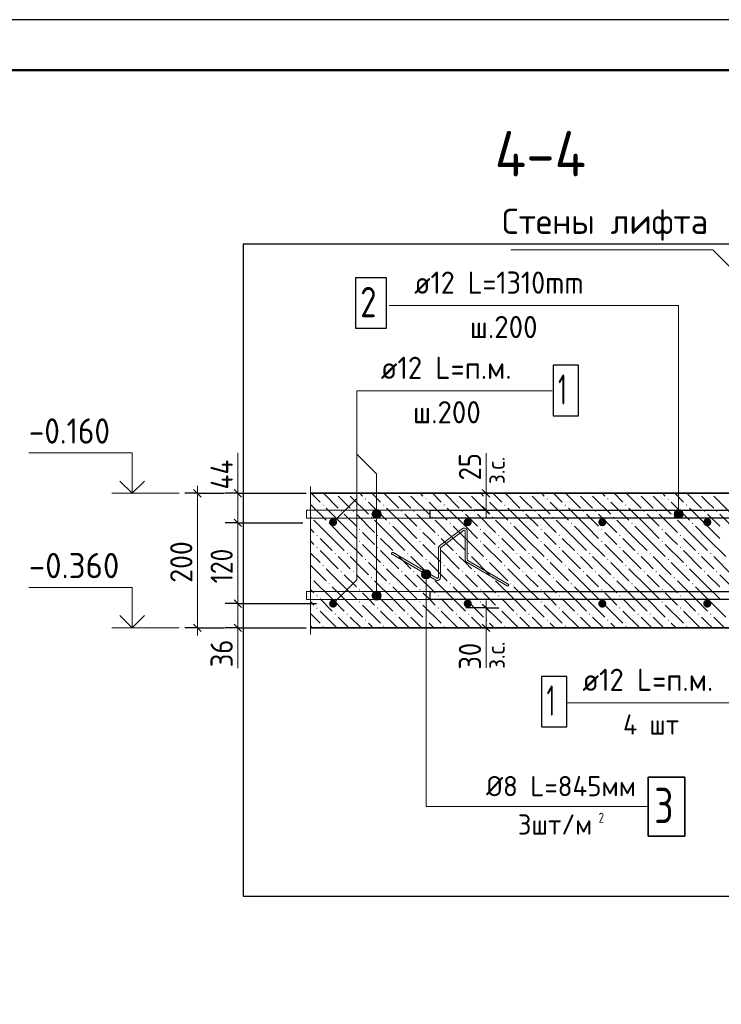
# Model space of a CAD drawing. Header units: millimetres. Extents: x 0 to 50400, y 0 to 35640.
# Tile 39 of 40: x 37547 to 45887, y 23934 to 35640. Entities that reach past the tile are written whole.
import ezdxf

# ---------------------------------------------------------------- set-up
doc = ezdxf.new("R2010")
doc.units = ezdxf.units.MM
for name, color, linetype, lineweight in [('Standard', 7, 'Continuous', 25), ('ЖБ Перекрытие верхний уровень', 7, 'Continuous', 35), ('Размерная линия_ общее', 7, 'Continuous', 13), ('Текст_ общее', 7, 'Continuous', 25)]:
    doc.layers.add(name, color=color, linetype=linetype, lineweight=lineweight)
doc.layers.add('Обрамление П-обр. равн.', color=7, linetype='Continuous', lineweight=25, true_color=0x5f1e0f)
doc.layers.add('Фоновоя арматура Х1', color=7, linetype='Continuous', lineweight=18, true_color=0x656565)
doc.layers.add('Размерная выноска', color=7, linetype='Continuous')
doc.styles.add('ISOCPEUR', font='txt')

msp = doc.modelspace()

# ---------------------------------------------------------------- hatches: boundary and pattern name
at = {"layer": 'Standard', "linetype": 'Continuous', "lineweight": 13, "transparency": 33554687}
for points in [[(41735, 29762), (41843, 29762), (41835, 29789)], [(41735, 29762), (41835, 29789), (41742, 29789)], [(41742, 29735), (41843, 29762), (41735, 29762)], [(41742, 29789), (41835, 29789), (41816, 29808)], [(41742, 29789), (41816, 29808), (41762, 29808)], [(41742, 29735), (41835, 29735), (41843, 29762)], [(41762, 29715), (41835, 29735), (41742, 29735)], [(41762, 29808), (41816, 29808), (41789, 29816)], [(41762, 29715), (41816, 29715), (41835, 29735)], [(45326, 29762), (45434, 29762), (45426, 29789)], [(45326, 29762), (45426, 29789), (45333, 29789)], [(45333, 29735), (45434, 29762), (45326, 29762)], [(45333, 29789), (45426, 29789), (45407, 29808)], [(45333, 29789), (45407, 29808), (45353, 29808)], [(45333, 29735), (45426, 29735), (45434, 29762)], [(45353, 29715), (45426, 29735), (45333, 29735)], [(45353, 29808), (45407, 29808), (45380, 29816)], [(45353, 29715), (45407, 29715), (45426, 29735)], [(41816, 29715), (41762, 29715), (41789, 29708)], [(45407, 29715), (45353, 29715), (45380, 29708)], [(42325, 29045), (42433, 29045), (42425, 29072)], [(42325, 29045), (42425, 29072), (42332, 29072)], [(42332, 29018), (42433, 29045), (42325, 29045)], [(42332, 29072), (42425, 29072), (42406, 29091)], [(42332, 29072), (42406, 29091), (42352, 29091)], [(42332, 29018), (42425, 29018), (42433, 29045)], [(42352, 29091), (42406, 29091), (42379, 29099)], [(42352, 28999), (42425, 29018), (42332, 29018)], [(42352, 28999), (42406, 28999), (42425, 29018)], [(42406, 28999), (42352, 28999), (42379, 28991)], [(41735, 28794), (41843, 28794), (41835, 28821)], [(41735, 28794), (41835, 28821), (41742, 28821)], [(41742, 28821), (41835, 28821), (41816, 28840)], [(41742, 28821), (41816, 28840), (41762, 28840)], [(41762, 28840), (41816, 28840), (41789, 28848)], [(41742, 28767), (41843, 28794), (41735, 28794)], [(41742, 28767), (41835, 28767), (41843, 28794)], [(41762, 28747), (41835, 28767), (41742, 28767)], [(41762, 28747), (41816, 28747), (41835, 28767)], [(41816, 28747), (41762, 28747), (41789, 28740)]]:
    msp.add_hatch(color=7, dxfattribs=at).paths.add_polyline_path(points)
at = {"layer": 'ЖБ Перекрытие верхний уровень', "linetype": 'Continuous', "lineweight": 18, "transparency": 33554687}
for points in [[(41302, 30010), (41297, 30006), (41293, 30010)], [(41446, 30010), (41441, 30006), (41437, 30010)], [(42022, 30010), (42017, 30006), (42013, 30010)], [(42166, 30010), (42161, 30006), (42157, 30010)], [(42742, 30010), (42737, 30006), (42733, 30010)], [(42886, 30010), (42881, 30006), (42877, 30010)], [(43462, 30010), (43457, 30006), (43453, 30010)], [(43606, 30010), (43601, 30006), (43597, 30010)], [(44182, 30010), (44177, 30006), (44173, 30010)], [(44326, 30010), (44321, 30006), (44317, 30010)], [(44902, 30010), (44897, 30006), (44893, 30010)], [(45046, 30010), (45041, 30006), (45037, 30010)], [(45622, 30010), (45617, 30006), (45613, 30010)], [(45766, 30010), (45761, 30006), (45757, 30010)], [(41146, 29869), (41153, 29877), (41161, 29869), (41153, 29862)], [(41650, 29941), (41657, 29949), (41665, 29941), (41657, 29934)], [(41866, 29869), (41873, 29877), (41881, 29869), (41873, 29862)], [(42370, 29941), (42377, 29949), (42385, 29941), (42377, 29934)], [(42586, 29869), (42593, 29877), (42601, 29869), (42593, 29862)], [(43090, 29941), (43097, 29949), (43105, 29941), (43097, 29934)], [(43306, 29869), (43313, 29877), (43321, 29869), (43313, 29862)], [(43810, 29941), (43817, 29949), (43825, 29941), (43817, 29934)], [(44026, 29869), (44033, 29877), (44041, 29869), (44033, 29862)], [(44530, 29941), (44537, 29949), (44545, 29941), (44537, 29934)], [(44746, 29869), (44753, 29877), (44761, 29869), (44753, 29862)], [(45250, 29941), (45257, 29949), (45265, 29941), (45257, 29934)], [(45466, 29869), (45473, 29877), (45481, 29869), (45473, 29862)], [(41004, 29728), (41009, 29733), (41017, 29725), (41009, 29718), (41004, 29723)], [(41362, 29797), (41369, 29805), (41377, 29797), (41369, 29790)], [(41506, 29797), (41513, 29805), (41521, 29797), (41513, 29790)], [(41722, 29725), (41729, 29733), (41737, 29725), (41729, 29718)], [(42082, 29797), (42089, 29805), (42097, 29797), (42089, 29790)], [(42226, 29797), (42233, 29805), (42241, 29797), (42233, 29790)], [(42442, 29725), (42449, 29733), (42457, 29725), (42449, 29718)], [(42802, 29797), (42809, 29805), (42817, 29797), (42809, 29790)], [(42946, 29797), (42953, 29805), (42961, 29797), (42953, 29790)], [(43162, 29725), (43169, 29733), (43177, 29725), (43169, 29718)], [(43522, 29797), (43529, 29805), (43537, 29797), (43529, 29790)], [(43666, 29797), (43673, 29805), (43681, 29797), (43673, 29790)], [(43882, 29725), (43889, 29733), (43897, 29725), (43889, 29718)], [(44242, 29797), (44249, 29805), (44257, 29797), (44249, 29790)], [(44386, 29797), (44393, 29805), (44401, 29797), (44393, 29790)], [(44602, 29725), (44609, 29733), (44617, 29725), (44609, 29718)], [(44962, 29797), (44969, 29805), (44977, 29797), (44969, 29790)], [(45106, 29797), (45113, 29805), (45121, 29797), (45113, 29790)], [(45322, 29725), (45329, 29733), (45337, 29725), (45329, 29718)], [(45682, 29797), (45689, 29805), (45697, 29797), (45689, 29790)], [(45826, 29797), (45833, 29805), (45841, 29797), (45833, 29790)], [(41218, 29653), (41225, 29661), (41233, 29653), (41225, 29646)], [(41938, 29653), (41945, 29661), (41953, 29653), (41945, 29646)], [(42658, 29653), (42665, 29661), (42673, 29653), (42665, 29646)], [(43378, 29653), (43385, 29661), (43393, 29653), (43385, 29646)], [(44098, 29653), (44105, 29661), (44113, 29653), (44105, 29646)], [(44818, 29653), (44825, 29661), (44833, 29653), (44825, 29646)], [(45538, 29653), (45545, 29661), (45553, 29653), (45545, 29646)], [(41074, 29509), (41081, 29517), (41089, 29509), (41081, 29502)], [(41578, 29581), (41585, 29589), (41593, 29581), (41585, 29574)], [(41794, 29509), (41801, 29517), (41809, 29509), (41801, 29502)], [(42298, 29581), (42305, 29589), (42313, 29581), (42305, 29574)], [(42514, 29509), (42521, 29517), (42529, 29509), (42521, 29502)], [(43018, 29581), (43025, 29589), (43033, 29581), (43025, 29574)], [(43234, 29509), (43241, 29517), (43249, 29509), (43241, 29502)], [(43738, 29581), (43745, 29589), (43753, 29581), (43745, 29574)], [(43954, 29509), (43961, 29517), (43969, 29509), (43961, 29502)], [(44458, 29581), (44465, 29589), (44473, 29581), (44465, 29574)], [(44674, 29509), (44681, 29517), (44689, 29509), (44681, 29502)], [(45178, 29581), (45185, 29589), (45193, 29581), (45185, 29574)], [(45394, 29509), (45401, 29517), (45409, 29509), (45401, 29502)], [(41578, 29437), (41585, 29445), (41593, 29437), (41585, 29430)], [(42298, 29437), (42305, 29445), (42313, 29437), (42305, 29430)], [(43018, 29437), (43025, 29445), (43033, 29437), (43025, 29430)], [(43738, 29437), (43745, 29445), (43753, 29437), (43745, 29430)], [(44458, 29437), (44465, 29445), (44473, 29437), (44465, 29430)], [(45178, 29437), (45185, 29445), (45193, 29437), (45185, 29430)], [(41074, 29365), (41081, 29373), (41089, 29365), (41081, 29358)], [(41290, 29293), (41297, 29301), (41305, 29293), (41297, 29286)], [(41434, 29293), (41441, 29301), (41449, 29293), (41441, 29286)], [(41794, 29365), (41801, 29373), (41809, 29365), (41801, 29358)], [(42010, 29293), (42017, 29301), (42025, 29293), (42017, 29286)], [(42154, 29293), (42161, 29301), (42169, 29293), (42161, 29286)], [(42514, 29365), (42521, 29373), (42529, 29365), (42521, 29358)], [(42730, 29293), (42737, 29301), (42745, 29293), (42737, 29286)], [(42874, 29293), (42881, 29301), (42889, 29293), (42881, 29286)], [(43234, 29365), (43241, 29373), (43249, 29365), (43241, 29358)], [(43450, 29293), (43457, 29301), (43465, 29293), (43457, 29286)], [(43594, 29293), (43601, 29301), (43609, 29293), (43601, 29286)], [(43954, 29365), (43961, 29373), (43969, 29365), (43961, 29358)], [(44170, 29293), (44177, 29301), (44185, 29293), (44177, 29286)], [(44314, 29293), (44321, 29301), (44329, 29293), (44321, 29286)], [(44674, 29365), (44681, 29373), (44689, 29365), (44681, 29358)], [(44890, 29293), (44897, 29301), (44905, 29293), (44897, 29286)], [(45034, 29293), (45041, 29301), (45049, 29293), (45041, 29286)], [(45394, 29365), (45401, 29373), (45409, 29365), (45401, 29358)], [(45610, 29293), (45617, 29301), (45625, 29293), (45617, 29286)], [(45754, 29293), (45761, 29301), (45769, 29293), (45761, 29286)], [(41146, 29149), (41153, 29157), (41161, 29149), (41153, 29142)], [(41650, 29221), (41657, 29229), (41665, 29221), (41657, 29214)], [(41866, 29149), (41873, 29157), (41881, 29149), (41873, 29142)], [(42370, 29221), (42377, 29229), (42385, 29221), (42377, 29214)], [(42586, 29149), (42593, 29157), (42601, 29149), (42593, 29142)], [(43090, 29221), (43097, 29229), (43105, 29221), (43097, 29214)], [(43306, 29149), (43313, 29157), (43321, 29149), (43313, 29142)], [(43810, 29221), (43817, 29229), (43825, 29221), (43817, 29214)], [(44026, 29149), (44033, 29157), (44041, 29149), (44033, 29142)], [(44530, 29221), (44537, 29229), (44545, 29221), (44537, 29214)], [(44746, 29149), (44753, 29157), (44761, 29149), (44753, 29142)], [(45250, 29221), (45257, 29229), (45265, 29221), (45257, 29214)], [(45466, 29149), (45473, 29157), (45481, 29149), (45473, 29142)], [(41362, 29077), (41369, 29085), (41377, 29077), (41369, 29070)], [(41506, 29077), (41513, 29085), (41521, 29077), (41513, 29070)], [(42082, 29077), (42089, 29085), (42097, 29077), (42089, 29070)], [(42226, 29077), (42233, 29085), (42241, 29077), (42233, 29070)], [(42802, 29077), (42809, 29085), (42817, 29077), (42809, 29070)], [(42946, 29077), (42953, 29085), (42961, 29077), (42953, 29070)], [(43522, 29077), (43529, 29085), (43537, 29077), (43529, 29070)], [(43666, 29077), (43673, 29085), (43681, 29077), (43673, 29070)], [(44242, 29077), (44249, 29085), (44257, 29077), (44249, 29070)], [(44386, 29077), (44393, 29085), (44401, 29077), (44393, 29070)], [(44962, 29077), (44969, 29085), (44977, 29077), (44969, 29070)], [(45106, 29077), (45113, 29085), (45121, 29077), (45113, 29070)], [(45682, 29077), (45689, 29085), (45697, 29077), (45689, 29070)], [(45826, 29077), (45833, 29085), (45841, 29077), (45833, 29070)], [(41004, 29008), (41009, 29013), (41017, 29005), (41009, 28998), (41004, 29003)], [(41218, 28933), (41225, 28941), (41233, 28933), (41225, 28926)], [(41722, 29005), (41729, 29013), (41737, 29005), (41729, 28998)], [(41938, 28933), (41945, 28941), (41953, 28933), (41945, 28926)], [(42442, 29005), (42449, 29013), (42457, 29005), (42449, 28998)], [(42658, 28933), (42665, 28941), (42673, 28933), (42665, 28926)], [(43162, 29005), (43169, 29013), (43177, 29005), (43169, 28998)], [(43378, 28933), (43385, 28941), (43393, 28933), (43385, 28926)], [(43882, 29005), (43889, 29013), (43897, 29005), (43889, 28998)], [(44098, 28933), (44105, 28941), (44113, 28933), (44105, 28926)], [(44602, 29005), (44609, 29013), (44617, 29005), (44609, 28998)], [(44818, 28933), (44825, 28941), (44833, 28933), (44825, 28926)], [(45322, 29005), (45329, 29013), (45337, 29005), (45329, 28998)], [(45538, 28933), (45545, 28941), (45553, 28933), (45545, 28926)], [(41074, 28789), (41081, 28797), (41089, 28789), (41081, 28782)], [(41578, 28861), (41585, 28869), (41593, 28861), (41585, 28854)], [(41794, 28789), (41801, 28797), (41809, 28789), (41801, 28782)], [(42298, 28861), (42305, 28869), (42313, 28861), (42305, 28854)], [(42514, 28789), (42521, 28797), (42529, 28789), (42521, 28782)], [(43018, 28861), (43025, 28869), (43033, 28861), (43025, 28854)], [(43234, 28789), (43241, 28797), (43249, 28789), (43241, 28782)], [(43738, 28861), (43745, 28869), (43753, 28861), (43745, 28854)], [(43954, 28789), (43961, 28797), (43969, 28789), (43961, 28782)], [(44458, 28861), (44465, 28869), (44473, 28861), (44465, 28854)], [(44674, 28789), (44681, 28797), (44689, 28789), (44681, 28782)], [(45178, 28861), (45185, 28869), (45193, 28861), (45185, 28854)], [(45394, 28789), (45401, 28797), (45409, 28789), (45401, 28782)], [(41578, 28717), (41585, 28725), (41593, 28717), (41585, 28710)], [(42298, 28717), (42305, 28725), (42313, 28717), (42305, 28710)], [(43018, 28717), (43025, 28725), (43033, 28717), (43025, 28710)], [(43738, 28717), (43745, 28725), (43753, 28717), (43745, 28710)], [(44458, 28717), (44465, 28725), (44473, 28717), (44465, 28710)], [(45178, 28717), (45185, 28725), (45193, 28717), (45185, 28710)], [(41074, 28645), (41081, 28653), (41089, 28645), (41081, 28638)], [(41290, 28573), (41297, 28581), (41305, 28573), (41297, 28566)], [(41434, 28573), (41441, 28581), (41449, 28573), (41441, 28566)], [(41794, 28645), (41801, 28653), (41809, 28645), (41801, 28638)], [(42010, 28573), (42017, 28581), (42025, 28573), (42017, 28566)], [(42154, 28573), (42161, 28581), (42169, 28573), (42161, 28566)], [(42514, 28645), (42521, 28653), (42529, 28645), (42521, 28638)], [(42730, 28573), (42737, 28581), (42745, 28573), (42737, 28566)], [(42874, 28573), (42881, 28581), (42889, 28573), (42881, 28566)], [(43234, 28645), (43241, 28653), (43249, 28645), (43241, 28638)], [(43450, 28573), (43457, 28581), (43465, 28573), (43457, 28566)], [(43594, 28573), (43601, 28581), (43609, 28573), (43601, 28566)], [(43954, 28645), (43961, 28653), (43969, 28645), (43961, 28638)], [(44170, 28573), (44177, 28581), (44185, 28573), (44177, 28566)], [(44314, 28573), (44321, 28581), (44329, 28573), (44321, 28566)], [(44674, 28645), (44681, 28653), (44689, 28645), (44681, 28638)], [(44890, 28573), (44897, 28581), (44905, 28573), (44897, 28566)], [(45034, 28573), (45041, 28581), (45049, 28573), (45041, 28566)], [(45394, 28645), (45401, 28653), (45409, 28645), (45401, 28638)], [(45610, 28573), (45617, 28581), (45625, 28573), (45617, 28566)], [(45754, 28573), (45761, 28581), (45769, 28573), (45761, 28566)], [(41650, 28501), (41657, 28509), (41665, 28501), (41657, 28494)], [(42370, 28501), (42377, 28509), (42385, 28501), (42377, 28494)], [(43090, 28501), (43097, 28509), (43105, 28501), (43097, 28494)], [(43810, 28501), (43817, 28509), (43825, 28501), (43817, 28494)], [(44530, 28501), (44537, 28509), (44545, 28501), (44537, 28494)], [(45250, 28501), (45257, 28509), (45265, 28501), (45257, 28494)], [(41146, 28429), (41153, 28437), (41161, 28429), (41153, 28422)], [(41866, 28429), (41873, 28437), (41881, 28429), (41873, 28422)], [(42586, 28429), (42593, 28437), (42601, 28429), (42593, 28422)], [(43306, 28429), (43313, 28437), (43321, 28429), (43313, 28422)], [(44026, 28429), (44033, 28437), (44041, 28429), (44033, 28422)], [(44746, 28429), (44753, 28437), (44761, 28429), (44753, 28422)], [(45466, 28429), (45473, 28437), (45481, 28429), (45473, 28422)]]:
    msp.add_hatch(color=7, dxfattribs=at).paths.add_polyline_path(points, flags=16)
at = {"layer": 'Фоновоя арматура Х1', "linetype": 'Continuous', "lineweight": 18, "transparency": 33554687}
for points in [[(41321, 29666), (41317, 29684), (41307, 29700), (41291, 29710), (41273, 29714), (41254, 29710), (41239, 29700), (41228, 29684), (41225, 29666), (41228, 29647), (41239, 29632), (41254, 29621), (41273, 29618), (41291, 29621), (41307, 29632), (41317, 29647)], [(42921, 29666), (42917, 29684), (42907, 29700), (42891, 29710), (42873, 29714), (42854, 29710), (42839, 29700), (42828, 29684), (42825, 29666), (42828, 29647), (42839, 29632), (42854, 29621), (42873, 29618), (42891, 29621), (42907, 29632), (42917, 29647)], [(44521, 29666), (44517, 29684), (44507, 29700), (44491, 29710), (44473, 29714), (44454, 29710), (44439, 29700), (44428, 29684), (44425, 29666), (44428, 29647), (44439, 29632), (44454, 29621), (44473, 29618), (44491, 29621), (44507, 29632), (44517, 29647)], [(45769, 29666), (45765, 29684), (45755, 29700), (45739, 29710), (45721, 29714), (45702, 29710), (45687, 29700), (45676, 29684), (45673, 29666), (45676, 29647), (45687, 29632), (45702, 29621), (45721, 29618), (45739, 29621), (45755, 29632), (45765, 29647)], [(41321, 28698), (41317, 28716), (41307, 28732), (41291, 28742), (41273, 28746), (41254, 28742), (41239, 28732), (41228, 28716), (41225, 28698), (41228, 28679), (41239, 28664), (41254, 28653), (41273, 28650), (41291, 28653), (41307, 28664), (41317, 28679)], [(42921, 28698), (42917, 28716), (42907, 28732), (42891, 28742), (42873, 28746), (42854, 28742), (42839, 28732), (42828, 28716), (42825, 28698), (42828, 28679), (42839, 28664), (42854, 28653), (42873, 28650), (42891, 28653), (42907, 28664), (42917, 28679)], [(44521, 28698), (44517, 28716), (44507, 28732), (44491, 28742), (44473, 28746), (44454, 28742), (44439, 28732), (44428, 28716), (44425, 28698), (44428, 28679), (44439, 28664), (44454, 28653), (44473, 28650), (44491, 28653), (44507, 28664), (44517, 28679)], [(45769, 28698), (45765, 28716), (45755, 28732), (45739, 28742), (45721, 28746), (45702, 28742), (45687, 28732), (45676, 28716), (45673, 28698), (45676, 28679), (45687, 28664), (45702, 28653), (45721, 28650), (45739, 28653), (45755, 28664), (45765, 28679)]]:
    msp.add_hatch(color=7, dxfattribs=at).paths.add_polyline_path(points)

# ---------------------------------------------------------------- linework, layer by layer
at = {"layer": 'Standard', "color": 7, "linetype": 'Continuous', "lineweight": 13, "transparency": 33554687}
for p, q in [((40140, 30490), (40140, 30010)), ((43091, 30010), (43091, 30487)), ((38644, 30010), (39444, 30010)), ((41735, 29762), (41735, 29762)), ((41789, 29816), (41789, 29816)), ((41789, 28794), (41789, 29762)), ((41843, 29762), (41843, 29762)), ((45326, 29762), (45326, 29762)), ((45380, 29816), (45380, 29816)), ((45434, 29762), (45434, 29762)), ((41789, 29708), (41789, 29708)), ((45380, 29708), (45380, 29708)), ((42325, 29045), (42325, 29045)), ((42379, 29099), (42379, 29099)), ((42433, 29045), (42433, 29045)), ((42379, 28991), (42379, 28991)), ((41789, 28848), (41789, 28848)), ((41735, 28794), (41735, 28794)), ((41789, 28740), (41789, 28740)), ((41843, 28794), (41843, 28794)), ((38644, 28410), (39444, 28410)), ((40140, 28410), (40140, 27930)), ((43091, 28410), (43091, 27933))]:
    msp.add_line(p, q, dxfattribs=at)
at = {"layer": 'Standard', "color": 7, "linetype": 'Continuous', "lineweight": 18, "transparency": 33554687}
for p, q in [((42809, 29589), (42538, 29384)), ((42824, 29569), (42553, 29365)), ((42843, 29222), (42843, 29560)), ((42867, 29222), (42867, 29560)), ((42493, 28978), (41973, 29284)), ((42506, 28999), (41985, 29305)), ((42524, 29009), (42524, 29355)), ((42548, 29009), (42548, 29355)), ((43342, 28908), (42861, 29191)), ((43354, 28929), (42873, 29212))]:
    msp.add_line(p, q, dxfattribs=at)
at = {"layer": 'Standard', "color": 7, "linetype": 'Continuous', "lineweight": 25, "transparency": 33554687}
msp.add_lwpolyline([(0, 0), (50400, 0), (50400, 35640), (0, 35640), (0, 0)], close=True, dxfattribs=at)
at = {"layer": 'Standard', "color": 7, "linetype": 'Continuous', "lineweight": 50, "transparency": 33554687}
msp.add_lwpolyline([(2400, 35040), (49800, 35040), (49800, 600), (2400, 600), (2400, 35040)], close=True, dxfattribs=at)
at = {"layer": 'Standard', "color": 254, "linetype": 'Continuous', "lineweight": -3, "true_color": 0xc4c4ff, "transparency": 33554687}
msp.add_lwpolyline([(40204, 25218), (48361, 25218), (48361, 32970), (40204, 32970), (40204, 25218)], dxfattribs=at)
at = {"layer": 'Standard', "color": 7, "linetype": 'Continuous', "lineweight": 13, "transparency": 33554687}
for points in [[(46521, 32168), (45785, 32903), (43385, 32903)], [(45380, 29762), (45380, 32242), (41940, 32242)], [(41273, 29666), (41556, 29948), (41556, 31228), (43876, 31228)], [(38884, 30010), (38884, 30490), (37656, 30490)], [(41789, 29762), (41789, 30242), (41556, 30475)], [(41273, 28698), (41556, 28980), (41556, 29948)], [(46561, 29666), (46787, 29439), (46787, 27519), (44051, 27519)], [(45019, 26284), (42379, 26284), (42379, 29045)], [(38884, 28410), (38884, 28890), (37656, 28890)]]:
    msp.add_lwpolyline(points, dxfattribs=at)
at = {"layer": 'Standard', "color": 7, "linetype": 'Continuous', "lineweight": 35, "transparency": 33554687}
for points in [[(39029, 30155), (38884, 30010), (38739, 30155)], [(39029, 28555), (38884, 28410), (38739, 28555)]]:
    msp.add_lwpolyline(points, dxfattribs=at)
at = {"layer": 'Standard', "color": 7, "linetype": 'Continuous', "lineweight": 13, "transparency": 33554687}
for centre in [(41789, 29762), (45380, 29762), (42379, 29045), (41789, 28794)]:
    msp.add_circle(centre, 54, dxfattribs=at)
at = {"layer": 'Standard', "color": 7, "linetype": 'Continuous', "lineweight": 18, "transparency": 33554687}
for centre, radius, start, end in [((42831, 29560), 36.3, 0, 127.0922), ((42831, 29560), 12.1, 0, 127.0922), ((42560, 29355), 36.3, 127.0922, 180), ((41979, 29294), 12.1, 59.553, 239.553), ((42560, 29355), 12.1, 127.0922, 180), ((42879, 29222), 36.3, 180, 239.553), ((42879, 29222), 12.1, 180, 239.553), ((42512, 29009), 36.3, 239.553, 0), ((42512, 29009), 12.1, 239.553, 0), ((43348, 28918), 12.1, 239.553, 59.553)]:
    msp.add_arc(centre, radius, start, end, dxfattribs=at)
at = {"layer": 'ЖБ Перекрытие верхний уровень', "color": 7, "linetype": 'Continuous', "lineweight": 35, "transparency": 33554687}
for p, q in [((46121, 30010), (41004, 30010)), ((41004, 28410), (46121, 28410))]:
    msp.add_line(p, q, dxfattribs=at)
at = {"layer": 'ЖБ Перекрытие верхний уровень', "color": 9, "linetype": 'Continuous', "lineweight": 18, "true_color": 0xc7c7c7, "transparency": 33554687}
for p, q in [((41013, 30010), (41117, 29905)), ((41157, 30010), (41333, 29833)), ((41405, 29905), (41333, 29977)), ((41477, 29977), (41693, 29761)), ((41589, 30010), (41621, 29977)), ((41733, 30010), (41837, 29905)), ((41877, 30010), (42053, 29833)), ((42125, 29905), (42053, 29977)), ((42197, 29977), (42413, 29761)), ((42309, 30010), (42341, 29977)), ((42453, 30010), (42557, 29905)), ((42597, 30010), (42773, 29833)), ((42845, 29905), (42773, 29977)), ((42917, 29977), (43133, 29761)), ((43029, 30010), (43061, 29977)), ((43173, 30010), (43277, 29905)), ((43317, 30010), (43493, 29833)), ((43565, 29905), (43493, 29977)), ((43637, 29977), (43853, 29761)), ((43749, 30010), (43781, 29977)), ((43893, 30010), (43997, 29905)), ((44037, 30010), (44213, 29833)), ((44285, 29905), (44213, 29977)), ((44357, 29977), (44573, 29761)), ((44469, 30010), (44501, 29977)), ((44613, 30010), (44717, 29905)), ((44757, 30010), (44933, 29833)), ((45005, 29905), (44933, 29977)), ((45077, 29977), (45293, 29761)), ((45189, 30010), (45221, 29977)), ((45333, 30010), (45437, 29905)), ((45477, 30010), (45653, 29833)), ((45725, 29905), (45653, 29977)), ((45797, 29977), (46013, 29761)), ((41004, 29875), (41189, 29689)), ((41477, 29833), (41405, 29905)), ((41693, 29905), (41909, 29689)), ((42197, 29833), (42125, 29905)), ((42413, 29905), (42629, 29689)), ((42917, 29833), (42845, 29905)), ((43133, 29905), (43349, 29689)), ((43637, 29833), (43565, 29905)), ((43853, 29905), (44069, 29689)), ((44357, 29833), (44285, 29905)), ((44573, 29905), (44789, 29689)), ((45077, 29833), (45005, 29905)), ((45293, 29905), (45509, 29689)), ((45797, 29833), (45725, 29905)), ((41405, 29617), (41189, 29833)), ((41405, 29761), (41549, 29617)), ((41549, 29761), (41765, 29545)), ((42125, 29617), (41909, 29833)), ((42125, 29761), (42269, 29617)), ((42269, 29761), (42485, 29545)), ((42845, 29617), (42629, 29833)), ((42845, 29761), (42989, 29617)), ((42989, 29761), (43205, 29545)), ((43565, 29617), (43349, 29833)), ((43565, 29761), (43709, 29617)), ((43709, 29761), (43925, 29545)), ((44285, 29617), (44069, 29833)), ((44285, 29761), (44429, 29617)), ((44429, 29761), (44645, 29545)), ((45005, 29617), (44789, 29833)), ((45005, 29761), (45149, 29617)), ((45149, 29761), (45365, 29545)), ((45725, 29617), (45509, 29833)), ((45725, 29761), (45869, 29617)), ((45869, 29761), (46085, 29545)), ((41261, 29473), (41045, 29689)), ((41261, 29617), (41405, 29473)), ((41405, 29617), (41549, 29473)), ((41981, 29473), (41765, 29689)), ((41981, 29617), (42125, 29473)), ((42125, 29617), (42269, 29473)), ((42701, 29473), (42485, 29689)), ((42701, 29617), (42845, 29473)), ((42845, 29617), (42989, 29473)), ((43421, 29473), (43205, 29689)), ((43421, 29617), (43565, 29473)), ((43565, 29617), (43709, 29473)), ((44141, 29473), (43925, 29689)), ((44141, 29617), (44285, 29473)), ((44285, 29617), (44429, 29473)), ((44861, 29473), (44645, 29689)), ((44861, 29617), (45005, 29473)), ((45005, 29617), (45149, 29473)), ((45581, 29473), (45365, 29689)), ((45581, 29617), (45725, 29473)), ((45725, 29617), (45869, 29473)), ((41004, 29587), (41045, 29545)), ((41693, 29473), (41621, 29545)), ((42413, 29473), (42341, 29545)), ((43133, 29473), (43061, 29545)), ((43853, 29473), (43781, 29545)), ((44573, 29473), (44501, 29545)), ((45293, 29473), (45221, 29545)), ((41045, 29401), (41004, 29443)), ((41117, 29473), (41261, 29329)), ((41261, 29473), (41405, 29329)), ((41405, 29473), (41621, 29257)), ((41621, 29401), (41837, 29185)), ((41765, 29401), (41693, 29473)), ((41837, 29473), (41981, 29329)), ((41981, 29473), (42125, 29329)), ((42125, 29473), (42341, 29257)), ((42341, 29401), (42557, 29185)), ((42485, 29401), (42413, 29473)), ((42557, 29473), (42701, 29329)), ((42701, 29473), (42845, 29329)), ((42845, 29473), (43061, 29257)), ((43061, 29401), (43277, 29185)), ((43205, 29401), (43133, 29473)), ((43277, 29473), (43421, 29329)), ((43421, 29473), (43565, 29329)), ((43565, 29473), (43781, 29257)), ((43781, 29401), (43997, 29185)), ((43925, 29401), (43853, 29473)), ((43997, 29473), (44141, 29329)), ((44141, 29473), (44285, 29329)), ((44285, 29473), (44501, 29257)), ((44501, 29401), (44717, 29185)), ((44645, 29401), (44573, 29473)), ((44717, 29473), (44861, 29329)), ((44861, 29473), (45005, 29329)), ((45005, 29473), (45221, 29257)), ((45221, 29401), (45437, 29185)), ((45365, 29401), (45293, 29473)), ((45437, 29473), (45581, 29329)), ((45581, 29473), (45725, 29329)), ((45725, 29473), (45941, 29257)), ((41004, 29299), (41117, 29185)), ((41117, 29329), (41333, 29113)), ((41837, 29329), (42053, 29113)), ((42557, 29329), (42773, 29113)), ((43277, 29329), (43493, 29113)), ((43997, 29329), (44213, 29113)), ((44717, 29329), (44933, 29113)), ((45437, 29329), (45653, 29113)), ((41004, 29155), (41189, 28969)), ((41405, 29185), (41333, 29257)), ((41477, 29113), (41405, 29185)), ((41477, 29257), (41693, 29041)), ((41693, 29185), (41909, 28969)), ((42125, 29185), (42053, 29257)), ((42197, 29113), (42125, 29185)), ((42197, 29257), (42413, 29041)), ((42413, 29185), (42629, 28969)), ((42845, 29185), (42773, 29257)), ((42917, 29113), (42845, 29185)), ((42917, 29257), (43133, 29041)), ((43133, 29185), (43349, 28969)), ((43565, 29185), (43493, 29257)), ((43637, 29113), (43565, 29185)), ((43637, 29257), (43853, 29041)), ((43853, 29185), (44069, 28969)), ((44285, 29185), (44213, 29257)), ((44357, 29113), (44285, 29185)), ((44357, 29257), (44573, 29041)), ((44573, 29185), (44789, 28969)), ((45005, 29185), (44933, 29257)), ((45077, 29113), (45005, 29185)), ((45077, 29257), (45293, 29041)), ((45293, 29185), (45509, 28969)), ((45725, 29185), (45653, 29257)), ((45797, 29113), (45725, 29185)), ((45797, 29257), (46013, 29041)), ((41405, 28897), (41189, 29113)), ((41405, 29041), (41549, 28897)), ((41549, 29041), (41765, 28825)), ((42125, 28897), (41909, 29113)), ((42125, 29041), (42269, 28897)), ((42269, 29041), (42485, 28825)), ((42845, 28897), (42629, 29113)), ((42845, 29041), (42989, 28897)), ((42989, 29041), (43205, 28825)), ((43565, 28897), (43349, 29113)), ((43565, 29041), (43709, 28897)), ((43709, 29041), (43925, 28825)), ((44285, 28897), (44069, 29113)), ((44285, 29041), (44429, 28897)), ((44429, 29041), (44645, 28825)), ((45005, 28897), (44789, 29113)), ((45005, 29041), (45149, 28897)), ((45149, 29041), (45365, 28825)), ((45725, 28897), (45509, 29113)), ((45725, 29041), (45869, 28897)), ((45869, 29041), (46085, 28825)), ((41261, 28753), (41045, 28969)), ((41981, 28753), (41765, 28969)), ((42701, 28753), (42485, 28969)), ((43421, 28753), (43205, 28969)), ((44141, 28753), (43925, 28969)), ((44861, 28753), (44645, 28969)), ((45581, 28753), (45365, 28969)), ((41004, 28867), (41045, 28825)), ((41261, 28897), (41405, 28753)), ((41405, 28897), (41549, 28753)), ((41693, 28753), (41621, 28825)), ((41981, 28897), (42125, 28753)), ((42125, 28897), (42269, 28753)), ((42413, 28753), (42341, 28825)), ((42701, 28897), (42845, 28753)), ((42845, 28897), (42989, 28753)), ((43133, 28753), (43061, 28825)), ((43421, 28897), (43565, 28753)), ((43565, 28897), (43709, 28753)), ((43853, 28753), (43781, 28825)), ((44141, 28897), (44285, 28753)), ((44285, 28897), (44429, 28753)), ((44573, 28753), (44501, 28825)), ((44861, 28897), (45005, 28753)), ((45005, 28897), (45149, 28753)), ((45293, 28753), (45221, 28825)), ((45581, 28897), (45725, 28753)), ((45725, 28897), (45869, 28753)), ((41045, 28681), (41004, 28723)), ((41117, 28753), (41261, 28609)), ((41261, 28753), (41405, 28609)), ((41405, 28753), (41621, 28537)), ((41621, 28681), (41837, 28465)), ((41765, 28681), (41693, 28753)), ((41837, 28753), (41981, 28609)), ((41981, 28753), (42125, 28609)), ((42125, 28753), (42341, 28537)), ((42341, 28681), (42557, 28465)), ((42485, 28681), (42413, 28753)), ((42557, 28753), (42701, 28609)), ((42701, 28753), (42845, 28609)), ((42845, 28753), (43061, 28537)), ((43061, 28681), (43277, 28465)), ((43205, 28681), (43133, 28753)), ((43277, 28753), (43421, 28609)), ((43421, 28753), (43565, 28609)), ((43565, 28753), (43781, 28537)), ((43781, 28681), (43997, 28465)), ((43925, 28681), (43853, 28753)), ((43997, 28753), (44141, 28609)), ((44141, 28753), (44285, 28609)), ((44285, 28753), (44501, 28537)), ((44501, 28681), (44717, 28465)), ((44645, 28681), (44573, 28753)), ((44717, 28753), (44861, 28609)), ((44861, 28753), (45005, 28609)), ((45005, 28753), (45221, 28537)), ((45221, 28681), (45437, 28465)), ((45365, 28681), (45293, 28753)), ((45437, 28753), (45581, 28609)), ((45581, 28753), (45725, 28609)), ((45725, 28753), (45941, 28537)), ((41004, 28579), (41117, 28465)), ((41117, 28609), (41317, 28410)), ((41837, 28609), (42037, 28410)), ((42557, 28609), (42757, 28410)), ((43277, 28609), (43477, 28410)), ((43997, 28609), (44197, 28410)), ((44717, 28609), (44917, 28410)), ((45437, 28609), (45637, 28410)), ((41405, 28465), (41333, 28537)), ((41461, 28410), (41405, 28465)), ((41477, 28537), (41605, 28410)), ((41693, 28465), (41749, 28410)), ((42125, 28465), (42053, 28537)), ((42181, 28410), (42125, 28465)), ((42197, 28537), (42325, 28410)), ((42413, 28465), (42469, 28410)), ((42845, 28465), (42773, 28537)), ((42901, 28410), (42845, 28465)), ((42917, 28537), (43045, 28410)), ((43133, 28465), (43189, 28410)), ((43565, 28465), (43493, 28537)), ((43621, 28410), (43565, 28465)), ((43637, 28537), (43765, 28410)), ((43853, 28465), (43909, 28410)), ((44285, 28465), (44213, 28537)), ((44341, 28410), (44285, 28465)), ((44357, 28537), (44485, 28410)), ((44573, 28465), (44629, 28410)), ((45005, 28465), (44933, 28537)), ((45061, 28410), (45005, 28465)), ((45077, 28537), (45205, 28410)), ((45293, 28465), (45349, 28410)), ((45725, 28465), (45653, 28537)), ((45781, 28410), (45725, 28465)), ((45797, 28537), (45925, 28410)), ((41004, 28435), (41029, 28410))]:
    msp.add_line(p, q, dxfattribs=at)
at = {"layer": 'Обрамление П-обр. равн.', "color": 7, "linetype": 'Continuous', "lineweight": 25, "transparency": 33554687}
msp.add_lwpolyline([(41537, 31971), (41908, 31971), (41908, 32571), (41537, 32571), (41537, 31971)], dxfattribs=at)
at = {"layer": 'Обрамление П-обр. равн.', "color": 38, "linetype": 'Continuous', "lineweight": 25, "true_color": 0x5f1e0f, "transparency": 33554687}
for points in [[(42425, 29810), (47047, 29810)], [(47040, 29714), (42425, 29714), (42425, 29810)], [(47047, 28746), (42425, 28746), (42425, 28842), (47040, 28842)]]:
    msp.add_lwpolyline(points, dxfattribs=at)
at = {"layer": 'Размерная выноска', "color": 7, "linetype": 'Continuous', "lineweight": 13, "transparency": 33554687}
msp.add_line((41004, 28330), (41004, 30090), dxfattribs=at)
at = {"layer": 'Размерная линия_ общее', "color": 7, "linetype": 'Continuous', "lineweight": 13, "transparency": 33554687}
for p, q in [((39660, 30010), (39660, 30100)), ((40140, 30010), (40140, 30100)), ((43091, 30010), (43091, 30100)), ((43091, 29810), (43091, 30010)), ((43091, 29810), (43091, 29720)), ((40140, 29658), (40140, 28698)), ((40140, 28698), (40140, 28410)), ((43091, 28646), (43091, 28736)), ((43091, 28646), (43091, 28410)), ((39660, 28410), (39660, 28320)), ((40140, 28410), (40140, 28320)), ((43091, 28410), (43091, 28320))]:
    msp.add_line(p, q, dxfattribs=at)
at = {"layer": 'Размерная линия_ общее', "color": 253, "linetype": 'Continuous', "lineweight": -3, "true_color": 0xa0a0a0, "transparency": 33554687}
for p, q in [((39660, 30010), (39510, 30010)), ((39660, 30010), (39810, 30010)), ((39660, 30010), (39980, 30010)), ((40140, 30010), (39990, 30010)), ((40140, 30010), (40290, 30010)), ((40140, 30010), (40952, 30010)), ((43091, 30010), (42941, 30010)), ((43091, 30010), (43241, 30010)), ((43091, 30010), (43489, 30010)), ((43091, 29810), (42941, 29810)), ((43091, 29810), (43241, 29810)), ((43091, 29810), (43331, 29810)), ((40140, 29658), (39990, 29658)), ((40140, 29658), (40290, 29658)), ((40140, 29658), (40914, 29658)), ((40140, 28698), (39990, 28698)), ((40140, 28698), (40290, 28698)), ((40140, 28698), (41074, 28698)), ((43091, 28646), (42851, 28646)), ((43091, 28646), (42941, 28646)), ((43091, 28646), (43241, 28646)), ((39660, 28410), (39510, 28410)), ((39660, 28410), (39810, 28410)), ((39660, 28410), (39980, 28410)), ((40140, 28410), (39990, 28410)), ((40140, 28410), (40290, 28410)), ((40140, 28410), (40952, 28410)), ((43091, 28410), (42941, 28410)), ((43091, 28410), (43241, 28410)), ((43091, 28410), (43489, 28410))]:
    msp.add_line(p, q, dxfattribs=at)
at = {"layer": 'Размерная линия_ общее', "color": 7, "linetype": 'Continuous', "lineweight": 25, "transparency": 33554687}
for p, q in [((39615, 30055), (39705, 29965)), ((40095, 30055), (40185, 29965)), ((43136, 29965), (43046, 30055)), ((43136, 29765), (43046, 29855)), ((40095, 29703), (40185, 29613)), ((40095, 28743), (40185, 28653)), ((43046, 28691), (43136, 28601)), ((39615, 28455), (39705, 28365)), ((40095, 28455), (40185, 28365)), ((43046, 28455), (43136, 28365))]:
    msp.add_line(p, q, dxfattribs=at)
at = {"layer": 'Размерная линия_ общее', "color": 7, "linetype": 'Continuous', "lineweight": 13, "transparency": 33554687}
for points in [[(39660, 30010), (39660, 28843), (39660, 28843), (39660, 28410)], [(40140, 30010), (40140, 29949), (40140, 29949), (40140, 29658)]]:
    msp.add_lwpolyline(points, dxfattribs=at)
at = {"layer": 'Текст_ общее', "color": 7, "linetype": 'Continuous', "lineweight": 35, "transparency": 33554687}
msp.add_lwpolyline([(45019, 25934), (45453, 25934), (45453, 26634), (45019, 26634), (45019, 25934)], dxfattribs=at)
at = {"layer": 'Фоновоя арматура Х1', "color": 7, "linetype": 'Continuous', "lineweight": 25, "transparency": 33554687}
for points in [[(43888, 30931), (44188, 30931), (44188, 31531), (43888, 31531), (43888, 30931)], [(43751, 27233), (44051, 27233), (44051, 27833), (43751, 27833), (43751, 27233)]]:
    msp.add_lwpolyline(points, dxfattribs=at)
at = {"layer": 'Фоновоя арматура Х1', "color": 251, "linetype": 'Continuous', "lineweight": 18, "true_color": 0x656565, "transparency": 33554687}
for points in [[(47321, 29714), (40956, 29714), (40956, 29810), (47321, 29810), (47321, 29714)], [(47321, 28746), (40956, 28746), (40956, 28842), (47321, 28842), (47321, 28746)]]:
    msp.add_lwpolyline(points, dxfattribs=at)

# ---------------------------------------------------------------- texts
at = {"layer": 'Standard', "color": 7, "linetype": 'Continuous', "lineweight": 50, "transparency": 33554687, "insert": (43194, 33777), "char_height": 540, "width": 1489.56, "attachment_point": 7, "style": 'ISOCPEUR'}
msp.add_mtext('\\W0.92;4-4', dxfattribs=at)
at = {"layer": 'Standard', "color": 7, "linetype": 'Continuous', "lineweight": 25, "transparency": 33554687, "char_height": 300, "attachment_point": 7, "style": 'ISOCPEUR'}
for s, insert, width in [('\\W0.98;Стены лифта', (43281, 33013), 2665.27), ('\\W0.90;-0.160', (37656, 30600), 1214.13), ('\\W0.95;-0.360', (37656, 29000), 1281.45)]:
    msp.add_mtext(s, dxfattribs=dict(at, insert=insert, width=width))
at = {"layer": 'Standard', "color": 7, "linetype": 'Continuous', "lineweight": 18, "transparency": 33554687, "attachment_point": 7, "style": 'ISOCPEUR'}
for s, insert, char_height, width in [('\\W0.94;4 шт', (44719, 27141), 240, 880.78), ('\\W0.97;Ø8 L=845мм', (43091, 26408), 240, 1915.94), ('\\W0.95;3шт/м', (43469, 25952), 240, 1073.78), ('\\W0.78;2', (44429, 26092), 120, 130.56)]:
    msp.add_mtext(s, dxfattribs=dict(at, insert=insert, char_height=char_height, width=width))
at = {"layer": 'Обрамление П-обр. равн.', "color": 7, "linetype": 'Continuous', "lineweight": 13, "transparency": 33554687, "attachment_point": 7, "style": 'ISOCPEUR'}
for s, insert, char_height, width in [('\\W0.92;ø12 L=1310mm ', (42237, 32382), 264, 2469.89), ('\\W0.78;2', (41596, 32103), 360, 391.69), ('\\W0.95;ш.200 ', (42897, 31854), 264, 1154.55)]:
    msp.add_mtext(s, dxfattribs=dict(at, insert=insert, char_height=char_height, width=width))
at = {"layer": 'Размерная линия_ общее', "color": 7, "linetype": 'Continuous', "lineweight": 25, "transparency": 33554687, "char_height": 264, "attachment_point": 7, "rotation": 90, "style": 'ISOCPEUR'}
for s, insert, width in [('\\W0.87;25', (43031, 30163), 484.72), ('\\W0.89;44', (40080, 30055), 539.48), ('\\W0.91;200', (39600, 28946), 674.38), ('\\W0.83;120', (40080, 28940), 610.29), ('\\W0.87;36', (40080, 27941), 484.71), ('\\W0.87;30', (43031, 27913), 484.73)]:
    msp.add_mtext(s, dxfattribs=dict(at, insert=insert, width=width))
at = {"layer": 'Размерная линия_ общее', "color": 7, "linetype": 'Continuous', "lineweight": 18, "transparency": 33554687, "char_height": 216, "attachment_point": 7, "rotation": 90, "style": 'ISOCPEUR'}
for insert, width in [((43314, 30119), 496.74), ((43314, 27922), 496.75)]:
    msp.add_mtext('\\W0.90;з.с.', dxfattribs=dict(at, insert=insert, width=width))
at = {"layer": 'Текст_ общее', "color": 7, "linetype": 'Continuous', "lineweight": 35, "transparency": 33554687, "insert": (45089, 26088), "char_height": 420, "width": 456.97, "attachment_point": 7, "style": 'ISOCPEUR'}
msp.add_mtext('\\W0.78;3', dxfattribs=at)
at = {"layer": 'Фоновоя арматура Х1', "color": 7, "linetype": 'Continuous', "lineweight": 13, "transparency": 33554687, "attachment_point": 7, "style": 'ISOCPEUR'}
for s, insert, char_height, width in [('\\W0.94;ø12 L=п.м. ', (41839, 31369), 264, 1918.98), ('\\W0.56;1', (43948, 31063), 360, 280), ('\\W0.95;ш.200 ', (42222, 30841), 264, 1154.55), ('\\W0.94;ø12 L=п.м. ', (44236, 27660), 264, 1918.98), ('\\W0.56;1', (43811, 27365), 360, 280)]:
    msp.add_mtext(s, dxfattribs=dict(at, insert=insert, char_height=char_height, width=width))

doc.saveas('drawing.dxf')
